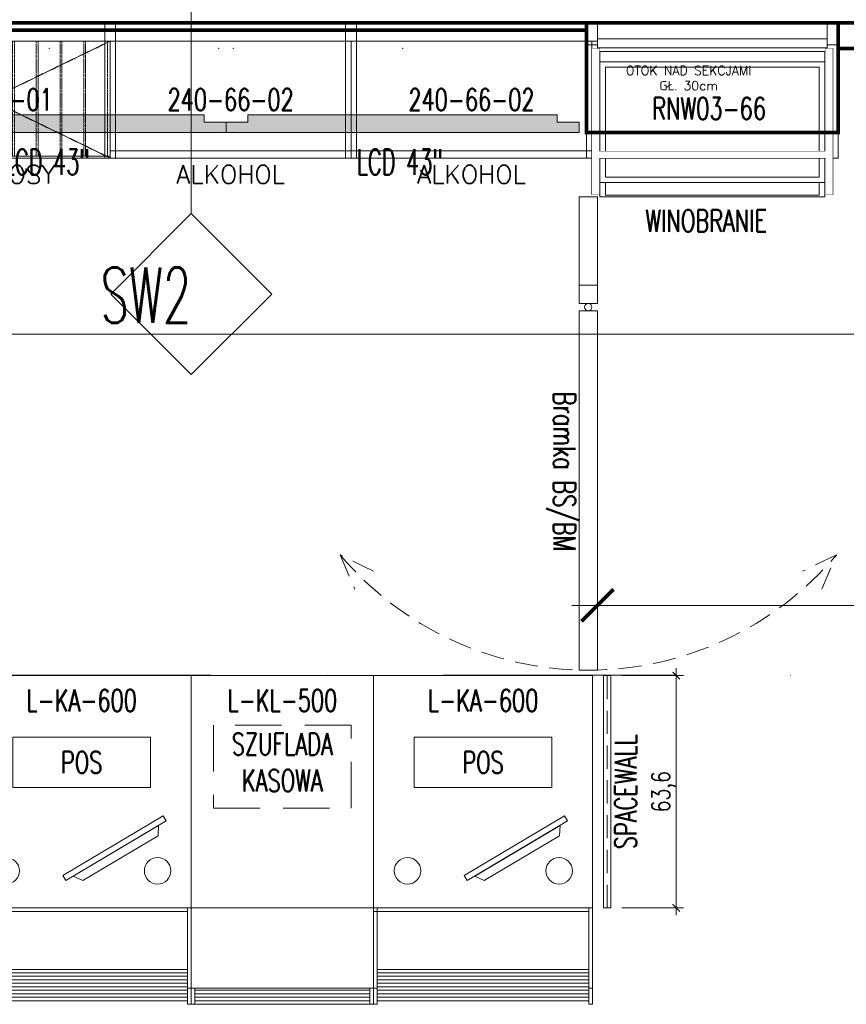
# Model space of a CAD drawing. Header units: millimetres. Extents: x -13532 to 2392, y -5241 to 5322.
# Tile 197 of 256: x -10729 to -10502, y 1748 to 2017. Entities that reach past the tile are written whole.
import ezdxf
from ezdxf.enums import TextEntityAlignment as Align

# ---------------------------------------------------------------- set-up
doc = ezdxf.new("R2010")
doc.units = ezdxf.units.MM
for name, pattern in [('DASHED', [19.05, 12.7, -6.35]), ('HIDDEN2', [4.7625, 3.175, -1.5875]), ('KRESKAKROPKA2', [12.7, 6.35, -3.175, 0, -3.175])]:
    doc.linetypes.add(name, pattern=pattern)
doc.layers.get('0').update_dxf_attribs({"lineweight": 9, "true_color": 0x939393})
doc.layers.get('Defpoints').update_dxf_attribs({"true_color": 0xdae6d4})
for name, color, linetype, lineweight in [('- AGP-1_OPISY', 7, 'Continuous', 9), ('cz-gr', 122, 'Continuous', 30), ('cz-sr', 150, 'Continuous', 15)]:
    doc.layers.add(name, color=color, linetype=linetype, lineweight=lineweight)
for name, color, linetype, lineweight, true_color in [('a___wymiary', 7, 'Continuous', 5, 0x666666), ('Meble - AGP1', 7, 'Continuous', 15, 0x999999), ('MEBLE PKN', 7, 'Continuous', 9, 0xa0a0a0), ('OPIS - AGP1', 7, 'Continuous', 0, 0x7f7f7f), ('OSI', 7, 'KRESKAKROPKA2', 5, 0x7f7f7f), ('WYMIARY - AGP1', 7, 'Continuous', 5, 0x716d5a)]:
    doc.layers.add(name, color=color, linetype=linetype, lineweight=lineweight, true_color=true_color)
doc.styles.add('Arch-Dim', font='simplex.shx', dxfattribs={"width": 0.75})
doc.styles.add('ARIAL NARROW', font='ARIALN.TTF', dxfattribs={"width": 0.9})
doc.styles.add('JACEK_07', font='simplex.shx', dxfattribs={"width": 0.7})
doc.styles.add('RomanS', font='simplex.shx')
doc.styles.add('style1', font='simplex.shx', dxfattribs={"width": 0.6})
doc.dimstyles.new('wymiary 10', dxfattribs={"dimscale": 2, "dimtxt": 2.5, "dimasz": 1, "dimexe": 1, "dimexo": 2.5, "dimgap": 0.25, "dimtad": 1, "dimdec": 1, "dimzin": 9, "dimtxsty": 'Arch-Dim', "dimblk": 'ARCHTICK', "dimcen": 1, "dimdle": 1, "dimclrd": 256, "dimclre": 256, "dimclrt": 256, "dimadec": 0, "dimazin": 0, "dimtfac": 1, "dimtdec": 1, "dimtofl": 0, "dimtmove": 1, "dimatfit": 3, "dimldrblk": 'NONE', "dimfxl": 1, "dimtolj": 1, "dimtzin": 0, "dimarcsym": 0})
doc.dimstyles.new('wymiary agp1', dxfattribs={"dimtxt": 15, "dimasz": 5, "dimexe": 5, "dimexo": 5, "dimgap": 1.8, "dimtad": 1, "dimdec": 3, "dimrnd": 0.5, "dimdsep": 46, "dimtxsty": 'ARIAL NARROW', "dimblk": 'znacznik', "dimcen": 1.5, "dimse1": 1, "dimse2": 1, "dimclrd": 256, "dimclre": 256, "dimazin": 0, "dimtfac": 1, "dimtdec": 3, "dimtmove": 1, "dimatfit": 3, "dimldrblk": 'znacznik', "dimfxl": 1000, "dimfxlon": 1, "dimlwd": -1, "dimarcsym": 0})

# ---------------------------------------------------------------- blocks, each defined once
blk = doc.blocks.new('*U334')
at = {"layer": 'Meble - AGP1', "linetype": 'DASHED', "ltscale": 0.5}
for points in [[(83.22, 61.49), (73.8, 65.5), (78.31, 56.31)], [(78.31, -61.31), (73.8, -70.5), (83.22, -66.49)]]:
    blk.add_lwpolyline(points, dxfattribs=at)
at = {"layer": 'Meble - AGP1'}
blk.add_lwpolyline([(0, 0), (-24.16, 0), (-24.16, -5), (0, -5)], close=True, dxfattribs=at)
blk.add_lwpolyline([(105.39, -5), (105.39, 0), (7, 0), (7, -2.5, -1), (5, -2.5), (5, 0), (0, 0), (0, -5), (5, -5), (5, -2.5, -1), (7, -2.5), (7, -5), (105.39, -5)], format="xyb", close=True, dxfattribs=at)
at = {"layer": 'Meble - AGP1', "linetype": 'DASHED', "ltscale": 0.5}
blk.add_arc((16.39, -2.5), 89, 310.1759, 49.8241, dxfattribs=at)
at = {"layer": 'Meble - AGP1', "insert": (51, -10.02), "char_height": 6, "width": 88, "attachment_point": 5, "style": 'JACEK_07'}
blk.add_mtext('Bramka BS/BM', dxfattribs=at)
blk = doc.blocks.new('*U230')
at = {"layer": 'Meble - AGP1'}
for p, q in [((0, -90), (0, -63.6)), ((60, -63.6), (0, -63.6)), ((59, -64.6), (0, -64.6)), ((1, -90), (1, -63.6)), ((59, -90), (59, -63.6)), ((60, -90), (60, -63.6)), ((59, -80.44), (1, -80.44)), ((59, -81.34), (1, -81.34)), ((59, -82.3), (1, -82.3)), ((59, -83.26), (1, -83.26)), ((0, -85.6), (1, -85.6)), ((59, -84.22), (1, -84.22)), ((59, -85.18), (1, -85.18)), ((59, -86.13), (1, -86.13)), ((60, -85.6), (59, -85.6)), ((59, -87.09), (1, -87.09)), ((59, -88.05), (1, -88.05)), ((1, -90), (0, -90)), ((59, -89.01), (1, -89.01)), ((60, -90), (59, -90))]:
    blk.add_line(p, q, dxfattribs=at)
for points in [[(0, 0), (0, -63.6), (60, -63.6), (60, 0)], [(11.13, -30.61), (48.85, -30.61), (48.85, -16.9), (11.13, -16.9)]]:
    blk.add_lwpolyline(points, close=True, dxfattribs=at)
for points in [[(52.34, -38.4), (24.81, -54.72), (25.63, -56.09), (53.16, -39.78), (52.34, -38.4)], [(51.09, -41), (27.7, -54.87), (30.3, -56.12), (50.94, -43.88), (51.09, -41)]]:
    blk.add_lwpolyline(points, dxfattribs=at)
for centre in [(9.3, -53.44), (50.82, -53.44)]:
    blk.add_circle(centre, 3.64, dxfattribs=at)
at = {"layer": 'Meble - AGP1', "char_height": 6, "attachment_point": 5, "style": 'JACEK_07'}
for s, insert, width in [('L-KA-600', (30, -6.8), 60), ('POS', (29.99, -23.75), 37.7197)]:
    blk.add_mtext(s, dxfattribs=dict(at, insert=insert, width=width))
blk = doc.blocks.new('L-KL-500')
at = {"layer": 'Meble - AGP1'}
for p, q in [((50, -63.6), (0, -63.6)), ((0, -63.6), (0, -85.6)), ((50, -85.6), (50, -63.6)), ((0, -90), (0, -85.6)), ((50, -85.6), (0, -85.6)), ((0, -85.6), (50, -85.6)), ((1, -90), (1, -85.6)), ((49, -86.13), (1, -86.13)), ((49, -90), (49, -85.6)), ((50, -90), (50, -85.6)), ((49, -87.09), (1, -87.09)), ((49, -88.05), (1, -88.05)), ((1, -90), (0, -90)), ((49, -89.01), (1, -89.01)), ((50, -90), (49, -90))]:
    blk.add_line(p, q, dxfattribs=at)
blk.add_lwpolyline([(0, 0), (0, -63.6), (50, -63.6), (50, 0)], close=True, dxfattribs=at)
blk.add_lwpolyline([(50, -90), (0, -90)], dxfattribs=at)
at = {"layer": 'Meble - AGP1', "insert": (25, -6.8), "char_height": 6, "width": 50, "attachment_point": 5, "style": 'JACEK_07'}
blk.add_mtext('L-KL-500', dxfattribs=at)
blk = doc.blocks.new('*U231')
at = {"layer": 'Meble - AGP1', "linetype": 'HIDDEN2', "ltscale": 4}
blk.add_lwpolyline([(6.13, -36.27), (43.85, -36.27), (43.85, -13.57), (6.13, -13.57)], close=True, dxfattribs=at)
at = {"layer": 'Meble - AGP1'}
blk.add_blockref('L-KL-500', (0, 0), dxfattribs=at)
at = {"layer": 'Meble - AGP1', "insert": (24.99, -23.75), "char_height": 6, "width": 37.7197, "attachment_point": 5, "style": 'JACEK_07'}
blk.add_mtext('SZUFLADA KASOWA', dxfattribs=at)
blk = doc.blocks.new('240-66-01')
at = {"layer": 'Meble - AGP1'}
for points in [[(64.5, 5), (64.5, -32), (67.5, -32), (67.5, 5), (64.5, 5)], [(67.5, 5), (64.5, 5), (64.5, 0), (67.5, 0)], [(0, -32), (66, -32), (66, -31.5), (0, -31.5)]]:
    blk.add_lwpolyline(points, close=True, dxfattribs=at)
blk.add_lwpolyline([(0, 0), (66, 0), (66, -32), (0, -32), (0, 0)], dxfattribs=at)
at = {"layer": 'Meble - AGP1', "linetype": 'DASHED', "ltscale": 0.002}
for points in [[(0, 0), (66, -32)], [(66, 0), (0, -32)]]:
    blk.add_lwpolyline(points, dxfattribs=at)
at = {"layer": 'Meble - AGP1', "linetype": 'DASHED', "ltscale": 0.003}
for points in [[(0.75, 0), (0.75, -31.5), (6.75, -31.5), (6.75, 0), (0.75, 0)], [(7.25, 0), (7.25, -31.5), (13.25, -31.5), (13.25, 0), (7.25, 0)], [(13.75, 0), (13.75, -31.5), (19.75, -31.5), (19.75, 0), (13.75, 0)], [(20.25, 0), (20.25, -31.5), (26.25, -31.5), (26.25, 0), (20.25, 0)], [(26.75, 0), (26.75, -31.5), (32.75, -31.5), (32.75, 0), (26.75, 0)], [(33.25, 0), (33.25, -31.5), (39.25, -31.5), (39.25, 0), (33.25, 0)], [(39.75, 0), (39.75, -31.5), (45.75, -31.5), (45.75, 0), (39.75, 0)], [(46.25, 0), (46.25, -31.5), (52.25, -31.5), (52.25, 0), (46.25, 0)], [(52.75, 0), (52.75, -31.5), (58.75, -31.5), (58.75, 0), (52.75, 0)], [(59.25, 0), (59.25, -31.5), (65.25, -31.5), (65.25, 0), (59.25, 0)]]:
    blk.add_lwpolyline(points, dxfattribs=at)
at = {"layer": 'Meble - AGP1', "insert": (33, -16), "char_height": 6, "width": 66, "attachment_point": 5, "style": 'JACEK_07'}
blk.add_mtext('240-66-01', dxfattribs=at)
at = {"layer": 'Meble - AGP1', "style": 'RomanS'}
blk.add_attdef('KATEGORIA', text='', height=5, dxfattribs=at).set_placement((33, -34), align=Align.TOP_CENTER)
blk = doc.blocks.new('*U234')
at = {"layer": 'Meble - AGP1'}
blk.add_lwpolyline([(-1.5, 0), (-1.5, -37), (1.5, -37), (1.5, 0), (-1.5, 0), (-1.5, -5), (1.5, -5)], dxfattribs=at)
ref = blk.add_blockref('240-66-01', (0, -5), dxfattribs=at)
ref.add_attrib('KATEGORIA', 'PAPIEROSY', dxfattribs={"layer": '0', "height": 5, "style": 'RomanS'}).set_placement((33, -39), align=Align.TOP_CENTER)
blk = doc.blocks.new('240-66-02')
at = {"layer": 'Meble - AGP1'}
for points in [[(64.5, 5), (64.5, -32), (67.5, -32), (67.5, 5), (64.5, 5)], [(67.5, 5), (64.5, 5), (64.5, 0), (67.5, 0)], [(66, 0), (0, 0), (0, -30), (66, -30)]]:
    blk.add_lwpolyline(points, close=True, dxfattribs=at)
blk.add_lwpolyline([(0, 0), (66, 0), (66, -32), (0, -32), (0, 0)], dxfattribs=at)
blk.add_lwpolyline([(0, 0), (66, 0), (66, -32), (0, -32), (0, 0)], dxfattribs=at)
at = {"layer": 'Meble - AGP1', "insert": (33, -16), "char_height": 6, "width": 66, "attachment_point": 5, "style": 'JACEK_07'}
blk.add_mtext('240-66-02', dxfattribs=at)
at = {"layer": 'Meble - AGP1', "style": 'RomanS'}
blk.add_attdef('KATEGORIA', text='', height=5, dxfattribs=at).set_placement((33, -34), align=Align.TOP_CENTER)
blk = doc.blocks.new('*U205')
at = {"layer": 'Meble - AGP1'}
blk.add_lwpolyline([(-1.5, 0), (-1.5, -37), (1.5, -37), (1.5, 0), (-1.5, 0), (-1.5, -5), (1.5, -5)], dxfattribs=at)
ref = blk.add_blockref('240-66-02', (0, -5), dxfattribs=at)
ref.add_attrib('KATEGORIA', 'ALKOHOL', dxfattribs={"layer": '0', "height": 5, "style": 'RomanS'}).set_placement((33, -39), align=Align.TOP_CENTER)
blk = doc.blocks.new('_ArchTick')
at = {"color": 0, "linetype": 'ByBlock', "const_width": 0.15}
blk.add_lwpolyline([(-0.5, -0.5), (0.5, 0.5)], dxfattribs=at)
blk = doc.blocks.new('*D5371')
at = {"layer": 'Defpoints', "color": 0}
for p in [(-31.8, 0), (31.8, 0), (31.8, -19.93)]:
    blk.add_point(p, dxfattribs=at)
at = {"layer": 'Meble - AGP1', "lineweight": -2}
for p, q in [((-31.8, -5), (-31.8, -21.93)), ((31.8, -5), (31.8, -21.93)), ((-33.8, -19.93), (33.8, -19.93))]:
    blk.add_line(p, q, dxfattribs=at)
at = {"layer": 'Meble - AGP1', "lineweight": -2, "xscale": 2, "yscale": 2, "zscale": 2, "rotation": 180}
blk.add_blockref('_ArchTick', (-31.8, -19.93), dxfattribs=at)
at = {"layer": 'Meble - AGP1', "lineweight": -2, "xscale": 2, "yscale": 2, "zscale": 2}
blk.add_blockref('_ArchTick', (31.8, -19.93), dxfattribs=at)
at = {"layer": 'Meble - AGP1', "insert": (0, -16.46), "char_height": 5, "attachment_point": 5, "style": 'Arch-Dim'}
blk.add_mtext('\\A1;63,6', dxfattribs=at)
blk = doc.blocks.new('_None', base_point=(2.5, 0))
blk = doc.blocks.new('*U182')
at = {"layer": 'Meble - AGP1'}
for p, q in [((64.5, -4.4), (1.5, -4.4)), ((63.8, -7.8), (2.2, -7.8)), ((2.2, -7.8), (2.2, -47.67)), ((63.8, -7.8), (63.8, -47.67)), ((63.8, -10.62), (2.2, -10.62)), ((2.2, -10.62), (2.2, -43.7)), ((63.8, -10.62), (63.8, -43.7)), ((62.3, -12.12), (3.7, -12.12)), ((3.7, -12.12), (3.7, -42.2)), ((62.3, -12.12), (62.3, -42.2)), ((62.3, -42.2), (3.7, -42.2)), ((63.8, -43.7), (2.2, -43.7)), ((3.7, -43.7), (3.7, -47.13)), ((62.3, -43.7), (62.3, -47.13)), ((63.8, -47.67), (2.2, -47.67)), ((62.3, -47.13), (3.7, -47.13))]:
    blk.add_line(p, q, dxfattribs=at)
for points in [[(-1.5, 0), (-1.5, -37), (1.5, -37), (1.5, 0), (-1.5, 0)], [(64.5, 0), (64.5, -37), (67.5, -37), (67.5, 0), (64.5, 0)], [(67.5, 0), (67.5, -6), (64.5, -6), (64.5, 0)], [(1.5, 0), (1.5, -6), (-1.5, -6), (-1.5, 0)], [(0, -7.01), (0, -47), (2, -47), (2, -7.01)], [(66, -7.01), (66, -47), (64, -47), (64, -7.01)]]:
    blk.add_lwpolyline(points, close=True, dxfattribs=at)
at = {"layer": 'Meble - AGP1', "style": 'JACEK_07', "width": 0.7}
blk.add_text('RNW03-66', height=6, dxfattribs=at).set_placement((16.55, -26.43))
at = {"layer": 'Meble - AGP1', "insert": (31.32, -54.18), "char_height": 6, "width": 60, "attachment_point": 5, "style": 'JACEK_07'}
blk.add_mtext('WINOBRANIE', dxfattribs=at)
for points in [[(2, -7.01), (2, -47), (0, -47), (0, -7.01)], [(66, -7.01), (66, -47), (64, -47), (64, -7.01)]]:
    blk.add_wipeout(points).dxf.layer = 'Meble - AGP1'
at = {"layer": 'Meble - AGP1'}
blk.add_line((64.5, -6.8), (1.5, -6.8), dxfattribs=at)
blk.add_lwpolyline([(63.8, -37), (2.2, -37), (2.2, -35.2), (63.8, -35.2)], close=True, dxfattribs=at)
blk.add_wipeout([(66, -37), (0, -37), (0, -35.2), (66, -35.2)]).dxf.layer = 'Meble - AGP1'
blk = doc.blocks.new('*U308')
at = {"linetype": 'DASHED', "const_width": 1}
blk.add_lwpolyline([(-121.24, 0), (271.23, 0), (271.23, -2), (-121.24, -2)], close=True, dxfattribs=at)
at = {"insert": (0, -6.94), "char_height": 2.5, "width": 50, "attachment_point": 5, "style": 'RomanS'}
blk.add_mtext('OTOK \\PPŁYTA MEBLOWA', dxfattribs=at)
blk = doc.blocks.new('*U312')
at = {"linetype": 'DASHED', "const_width": 1}
blk.add_lwpolyline([(-28, 0), (41, 0), (41, -30), (-28, -30)], close=True, dxfattribs=at)
at = {"insert": (0, -15.12), "char_height": 2.5, "width": 50, "attachment_point": 5, "style": 'RomanS'}
blk.add_mtext('OTOK NAD SEKCJAMI \\PGŁ. 30cm', dxfattribs=at)
blk = doc.blocks.new('43 LCD top')
at = {"layer": 'Meble - AGP1'}
h = blk.add_hatch(color=256, dxfattribs=at)
h.dxf.hatch_style = 1
h.paths.add_polyline_path([(3419.81, 2134.69), (3419.81, 2137.52), (3425.81, 2137.52), (3425.81, 2139.52), (3510.56, 2139.52), (3510.56, 2137.52), (3516.56, 2137.52), (3516.56, 2134.69)])
blk.add_lwpolyline([(3419.81, 2134.69), (3516.56, 2134.69), (3516.56, 2137.52), (3510.56, 2137.52), (3510.56, 2139.52), (3425.81, 2139.52), (3425.81, 2137.52), (3419.81, 2137.52)], close=True, dxfattribs=at)
for p in [(3417.81, 2157.69), (3468.18, 2157.69), (3518.56, 2157.69), (3417.81, 2134.69), (3518.56, 2134.69)]:
    blk.add_point(p, dxfattribs=at)
at = {"layer": 'Meble - AGP1', "insert": (3455.65, 2130.11), "char_height": 7, "attachment_point": 1, "style": 'style1'}
blk.add_mtext_dynamic_manual_height_columns('LCD 43"', width=55.1787, gutter_width=50, heights=[0], dxfattribs=at)
blk = doc.blocks.new('*U246')
for p in [(-3419.81, -2134.69), (-3323.06, -2134.69), (-3226.31, -2134.69)]:
    blk.add_blockref('43 LCD top', p)
blk = doc.blocks.new('znacznik')
at = {"layer": 'a___wymiary'}
for p, q in [((0, 1.394), (0, -1.394)), ((1.394, 0), (-1.394, 0))]:
    blk.add_line(p, q, dxfattribs=at)
at = {"layer": 'a___wymiary', "const_width": 0.2}
blk.add_lwpolyline([(0.876, 0.876), (-0.876, -0.876)], dxfattribs=at)
blk = doc.blocks.new('*D545')
at = {"layer": 'Defpoints', "color": 0}
for p in [(-10493.51, 2105.68), (-10503.51, 1997.19), (-10493.51, 1997.09)]:
    blk.add_point(p, dxfattribs=at)
at = {"layer": 'WYMIARY - AGP1'}
for p, q in [((-10503.51, 2105.68), (-10530.15, 2105.68)), ((-10508.51, 2105.68), (-10513.51, 2105.68)), ((-10503.51, 2105.68), (-10493.51, 2105.68)), ((-10488.51, 2105.68), (-10483.51, 2105.68))]:
    blk.add_line(p, q, dxfattribs=at)
at = {"layer": 'WYMIARY - AGP1', "xscale": 5, "yscale": 5, "zscale": 5}
blk.add_blockref('znacznik', (-10503.51, 2105.68), dxfattribs=at)
at = {"layer": 'WYMIARY - AGP1', "xscale": 5, "yscale": 5, "zscale": 5, "rotation": 180}
blk.add_blockref('znacznik', (-10493.51, 2105.68), dxfattribs=at)
at = {"layer": 'WYMIARY - AGP1', "color": 18, "true_color": 0x000000, "insert": (-10520.96, 2115.14), "char_height": 15, "attachment_point": 5, "style": 'ARIAL NARROW'}
blk.add_mtext('10', dxfattribs=at)
blk = doc.blocks.new('*D556')
at = {"layer": 'Defpoints', "color": 0}
for p in [(-10436.01, 1993.84), (-11450.61, 1967.16), (-10436.01, 1931.27)]:
    blk.add_point(p, dxfattribs=at)
at = {"layer": 'WYMIARY - AGP1'}
blk.add_line((-11445.61, 1931.27), (-10441.01, 1931.27), dxfattribs=at)
at = {"layer": 'WYMIARY - AGP1', "xscale": 5, "yscale": 5, "zscale": 5, "rotation": 180}
blk.add_blockref('znacznik', (-11450.61, 1931.27), dxfattribs=at)
at = {"layer": 'WYMIARY - AGP1', "xscale": 5, "yscale": 5, "zscale": 5}
blk.add_blockref('znacznik', (-10436.01, 1931.27), dxfattribs=at)
at = {"layer": 'WYMIARY - AGP1', "color": 18, "true_color": 0x000000, "insert": (-10877.68, 1940.73), "char_height": 15, "attachment_point": 5, "style": 'ARIAL NARROW'}
blk.add_mtext('1014.5', dxfattribs=at)
blk = doc.blocks.new('*D562')
at = {"layer": 'Defpoints', "color": 0}
for p in [(-10370.51, 1856.98), (-10370.51, 1853.17), (-10570.39, 1842.99)]:
    blk.add_point(p, dxfattribs=at)
at = {"layer": 'WYMIARY - AGP1'}
blk.add_line((-10565.39, 1856.98), (-10375.51, 1856.98), dxfattribs=at)
at = {"layer": 'WYMIARY - AGP1', "xscale": 5, "yscale": 5, "zscale": 5, "rotation": 180}
blk.add_blockref('znacznik', (-10570.39, 1856.98), dxfattribs=at)
at = {"layer": 'WYMIARY - AGP1', "xscale": 5, "yscale": 5, "zscale": 5}
blk.add_blockref('znacznik', (-10370.51, 1856.98), dxfattribs=at)
at = {"layer": 'WYMIARY - AGP1', "color": 18, "true_color": 0x000000, "insert": (-10470.45, 1866.44), "char_height": 15, "attachment_point": 5, "style": 'ARIAL NARROW'}
blk.add_mtext('200', dxfattribs=at)
blk = doc.blocks.new('osi')
at = {"layer": 'OSI', "ltscale": 10}
blk.add_line((-11756.72, 1837.85), (-9340.14, 1837.85), dxfattribs=at)
blk = doc.blocks.new('*U181')
at = {"layer": 'Meble - AGP1'}
blk.add_lwpolyline([(-31.8, 0), (31.8, 0), (31.8, -2), (-31.8, -2)], close=True, dxfattribs=at)
at = {"layer": 'Meble - AGP1', "linetype": 'DASHED', "ltscale": 0.5}
blk.add_lwpolyline([(-31.8, -1), (31.8, -1)], dxfattribs=at)
at = {"layer": 'Meble - AGP1', "insert": (0, -6.05), "char_height": 6, "attachment_point": 5, "style": 'JACEK_07'}
blk.add_mtext('SPACEWALL', dxfattribs=at)
at = {"layer": 'Meble - AGP1'}
dim = blk.add_linear_dim(base=(31.8, -19.93), p1=(-31.8, 0), p2=(31.8, 0), dimstyle='wymiary 10', dxfattribs=at)
dim.commit()
dim.dimension.update_dxf_attribs({"geometry": '*D5371', "text_midpoint": (0, -16.46)})

msp = doc.modelspace()

# ---------------------------------------------------------------- linework, layer by layer
at = {"layer": 'Meble - AGP1', "linetype": 'DASHED', "const_width": 1}
msp.add_lwpolyline([(-10504.3939, 2016.466), (-10363.106, 2016.466), (-10363.106, 2009.466), (-10504.3939, 2009.466)], close=True, dxfattribs=at)
at = {"layer": 'OPIS - AGP1'}
msp.add_lwpolyline([(-10681.6727, 1964.2781), (-10681.6727, 2038.1842)], dxfattribs=at)
msp.add_lwpolyline([(-10703.7227, 1942.2281), (-10681.6727, 1964.2781), (-10659.6227, 1942.2281), (-10681.6727, 1920.1781), (-10703.7227, 1942.2281)], close=True, dxfattribs=at)

# ---------------------------------------------------------------- block references
at = {"layer": 'MEBLE PKN'}
for name, p in [('*U234', (-10769.8939, 2016.4661)), ('*U205', (-10703.8939, 2016.4661)), ('*U205', (-10637.8939, 2016.4661)), ('*U230', (-10741.7072, 1837.7553)), ('*U231', (-10681.7072, 1837.7553)), ('*U230', (-10631.7072, 1837.7553))]:
    msp.add_blockref(name, p, dxfattribs=at)
for name, p, rotation in [('*U334', (-10570.3939, 1944.64), 270.0000000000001), ('*U181', (-10568.7072, 1805.9553), 90.00000000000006)]:
    msp.add_blockref(name, p, dxfattribs=dict(at, rotation=rotation))

# ---------------------------------------------------------------- texts
at = {"layer": '- AGP-1_OPISY', "insert": (-10681.6727, 1934.3301), "char_height": 15.12, "attachment_point": 9, "style": 'style1'}
msp.add_mtext('\\pxqc;SW2', dxfattribs=at)

# ---------------------------------------------------------------- dimensions: what is measured, and where the dimension line sits
at = {"layer": 'WYMIARY - AGP1'}
dim = msp.add_linear_dim(base=(-10370.5091, 1856.9844), p1=(-10570.3939, 1842.9915), p2=(-10370.5091, 1853.1656), dimstyle='wymiary agp1', override={"dimclrd": 256, "dimclre": 256}, dxfattribs=at)
dim.commit()
dim.dimension.update_dxf_attribs({"geometry": '*D562', "text_midpoint": (-10470.4515, 1866.443)})

# ---------------------------------------------------------------- next in the draw order: block references
at = {"layer": 'MEBLE PKN'}
msp.add_blockref('*U182', (-10571.8939, 2016.4661), dxfattribs=at)

# ---------------------------------------------------------------- next in the draw order: linework, layer by layer
at = {"layer": 'cz-gr'}
msp.add_line((-10491.0091, 2016.4655), (-11398.6049, 2016.4655), dxfattribs=at)

# ---------------------------------------------------------------- next in the draw order: block references
msp.add_blockref('*U246', (-10865.6439, 1986.4661))
at = {"layer": 'cz-sr'}
msp.add_blockref('osi', (0.0999, 0), dxfattribs=at)
at = {"layer": 'Meble - AGP1'}
for name, p in [('*U308', (-10844.652, 2016.4661)), ('*U312', (-10545.3939, 2016.466))]:
    msp.add_blockref(name, p, dxfattribs=at)

# ---------------------------------------------------------------- next in the draw order: dimensions: what is measured, and where the dimension line sits
at = {"layer": 'WYMIARY - AGP1'}
for base, p1, p2, picture, middle in [((-10493.5091, 2105.6786), (-10503.5091, 1997.1876), (-10493.5091, 1997.0895), '*D545', (-10520.9646, 2105.6786)), ((-10436.0091, 1931.2743), (-11450.605, 1967.1583), (-10436.0091, 1993.8439), '*D556', (-10877.6837, 1931.2743))]:
    dim = msp.add_linear_dim(base=base, p1=p1, p2=p2, dimstyle='wymiary agp1', override={"dimclrd": 256, "dimclre": 256}, dxfattribs=at)
    dim.commit()
    dim.dimension.update_dxf_attribs({"geometry": picture, "text_midpoint": middle, "dimtype": 160})

doc.saveas('drawing.dxf')
